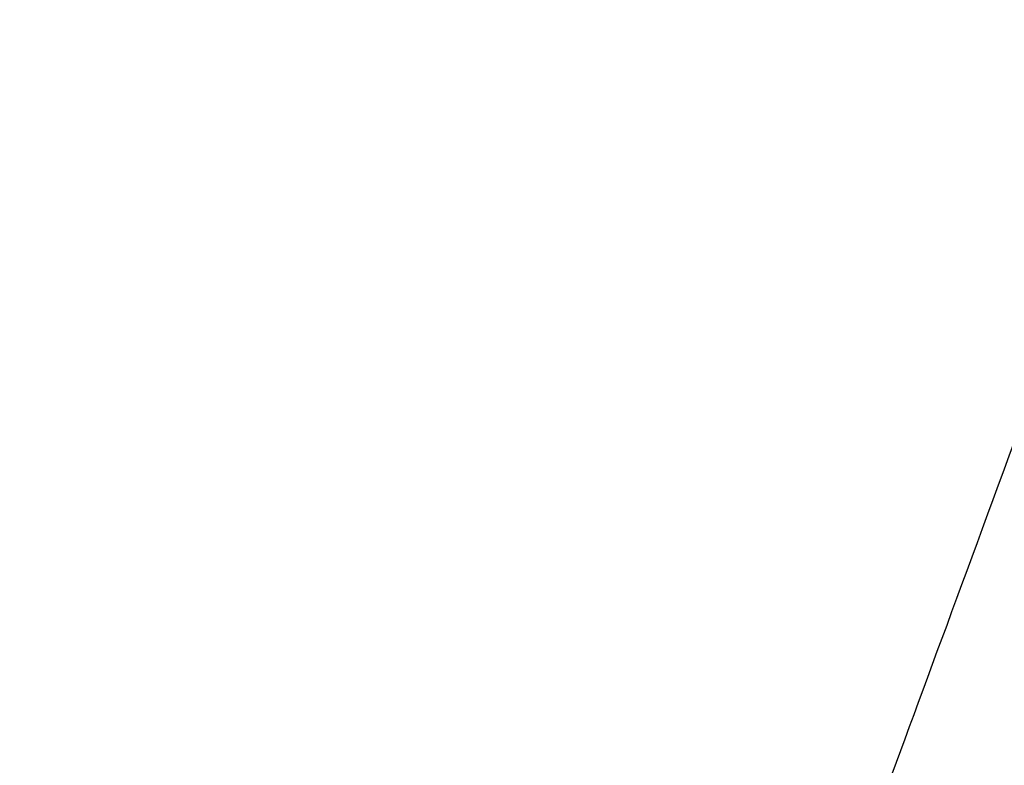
# Model space of a CAD drawing. Header units: millimetres. Extents: x -418 to 440, y -273 to 486.
# Tile 19 of 256: x -312.36 to -306.42, y -222.94 to -218.45. Entities that reach past the tile are written whole.
import ezdxf

# ---------------------------------------------------------------- set-up
doc = ezdxf.new("R2010")
doc.units = ezdxf.units.MM
doc.layers.add('mousse 2', color=7, linetype='Continuous', true_color=0x616161)

msp = doc.modelspace()

# ---------------------------------------------------------------- linework, layer by layer
at = {"layer": 'mousse 2'}
msp.add_open_spline([(-198.1983, -57.7414, 420), (-277.6549, -173.1003, 420), (-315.1306, -221.6992, 384.8371)], degree=2, dxfattribs=at)
for points, weights in [([(-320.6683, -219.9087, 149.6188), (-316.5134, -211.3446, 40), (-268.4859, -112.3484, 40)], [1, 0.737058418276, 1]), ([(-317.5413, -221.3789, 149.6238), (-313.6006, -212.7187, 40), (-268.0272, -112.564, 40)], [1, 0.73704427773, 1]), ([(-314.3731, -222.7741, 149.629), (-310.6494, -214.0231, 40), (-267.5633, -112.7682, 40)], [1, 0.737029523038, 1]), ([(-307.9574, -225.3203, 149.6398), (-304.6722, -216.405, 40), (-266.6211, -113.142, 40)], [1, 0.73699912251, 1]), ([(-307.1747, -225.6062, 149.641), (-303.9429, -216.6726, 40), (-266.5054, -113.1842, 40)], [1, 0.736995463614, 1])]:
    msp.add_rational_spline(points, weights, degree=2, dxfattribs=at)

doc.saveas('drawing.dxf')
